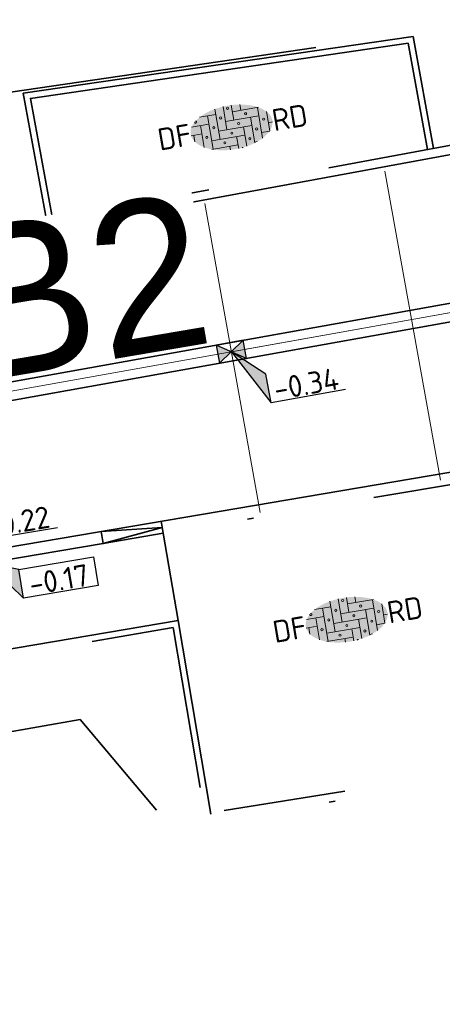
# Model space of a CAD drawing. Header units: metres. Extents: x 0 to 269924, y 0 to 933292.
# Tile 173 of 247: x 134852 to 134859, y 466620 to 466636. Entities that reach past the tile are written whole.
import ezdxf
from ezdxf import colors
from ezdxf.entities.mleader import LeaderData, LeaderLine
from ezdxf.enums import TextEntityAlignment as Align
from ezdxf.math import Vec2, Vec3

# ---------------------------------------------------------------- set-up
doc = ezdxf.new("R2018")
doc.units = ezdxf.units.M
for name, pattern in [('VH-GELEIDEBAND', [6, 2, -2, 0, -2]), ('VH-OPSLUITBAND_100X200', [16, 8, -2, 4, -2]), ('VH-OPSLUITBAND_150X250', [24, 16, -2, 4, -2]), ('XX-HIDDEN', [4, 2, -2]), ('XX-PROJECTGRENS', [18, 12, -3, 0, -3])]:
    doc.linetypes.add(name, pattern=pattern)
for name, color, linetype, lineweight in [('N-WE-GR-GRAS-A-200', 62, 'Continuous', 18), ('N-WE-KG-GRENS_PROJECT-G', 7, 'XX-PROJECTGRENS', 35), ('N-WE-RI-HWA_PUTNUMMER-T25', 7, 'Continuous', 25), ('N-WE-VH-GOOT_STRAATBAKSTEEN-G', 170, 'Continuous', 35), ('N-WE-VH-KANTOPSLUITING_GELEIDEBAND_50 200_250-G', 20, 'VH-GELEIDEBAND', 35), ('N-WE-VH-KANTOPSLUITING_OPSLUITBAND_100X200-G', 150, 'VH-OPSLUITBAND_100X200', 35), ('N-WE-VH-KANTOPSLUITING_OPSLUITBAND_150X250-G', 150, 'VH-OPSLUITBAND_150X250', 35), ('N-WE-VH-KANTOPSLUITING_VERLOOPBAND-T18', 10, 'Continuous', 18), ('N-WE-VH-KANTOPSLUITING_VOORKANTBAND-G', 50, 'Continuous', 35), ('N-WE-VH-MATERIAALGRENS-G', 7, 'XX-HIDDEN', 35), ('N-WE-VH-VERHARDING-T18', 10, 'Continuous', 18), ('N-WE-VH-VERHARDING_STRAATBAKSTEEN-S', 7, 'Continuous', 18), ('X-XX-AL-HOOGTELABEL-S', 7, 'Continuous', 25)]:
    doc.layers.add(name, color=color, linetype=linetype, lineweight=lineweight)
doc.layers.add('N-WE-RI-HWA_KOLK-S', color=150, linetype='Continuous', lineweight=25, true_color=0x007fff)
doc.layers.add('X-XX-AL-HULPLIJN-G', color=30, linetype='Continuous', lineweight=18, plot=False)
doc.styles.add('NLCS-ISO', font='NLCS-ISO.ttf')
doc.styles.add('NLCS-ISO-M200-T18', font='NLCS-ISO.ttf', dxfattribs={"height": 0.36})
doc.styles.add('NLCS-ISO-M200-T25', font='NLCS-ISO.ttf', dxfattribs={"height": 0.5})
doc.styles.get("Standard").update_dxf_attribs({"font": 'romand.shx'})

# ---------------------------------------------------------------- blocks, each defined once
blk = doc.blocks.new('*U97')
for p, q in [((2.54, -2.205), (0, 0)), ((0, 0), (2.626, -4.604)), ((2.626, -4.604), (2.54, -2.205)), ((8.825, -4.384), (2.626, -4.604))]:
    blk.add_line(p, q)
blk.add_solid([(2.54, -2.205), (0, 0), (2.626, -4.604)])
at = {"style": 'NLCS-ISO'}
blk.add_attdef('...', text='', height=1.8, rotation=2.03134, dxfattribs=at).set_placement((5.74, -4.914), align=Align.BOTTOM_CENTER)
blk = doc.blocks.new('*U98')
at = {"layer": 'X-XX-AL-HOOGTELABEL-S', "xscale": 0.2, "yscale": 0.2, "zscale": 0.2, "rotation": 357.9686646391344}
blk.add_blockref('*U97', (0, 0), dxfattribs=at).add_auto_attribs({'...': '-0.34'})
blk = doc.blocks.new('*U99')
at = {"layer": 'N-WE-GR-GRAS-A-200', "color": 0, "linetype": 'ByBlock', "lineweight": -2, "transparency": 16777216, "rotation": 10.15511431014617}
blk.add_blockref('*U98', (134855.699, 466630.622), dxfattribs=at)
blk = doc.blocks.new('*U132')
for p, q in [((2.479, -0.876), (0, 0)), ((0, 0), (2.529, -3.276)), ((2.529, -3.276), (2.479, -0.876)), ((8.731, -3.149), (2.529, -3.276))]:
    blk.add_line(p, q)
blk.add_lwpolyline([(2.479, -0.876), (8.681, -0.748), (8.731, -3.149)])
blk.add_solid([(2.479, -0.876), (0, 0), (2.529, -3.276)])
at = {"style": 'NLCS-ISO'}
blk.add_attdef('...', text='', height=1.8, rotation=1.17977, dxfattribs=at).set_placement((5.638, -3.632), align=Align.BOTTOM_CENTER)
blk = doc.blocks.new('*U96')
for p, q in [((2.392, 3.348), (0, 0)), ((2.442, 0.947), (2.392, 3.348)), ((0, 0), (2.442, 0.947)), ((8.644, 1.075), (2.442, 0.947))]:
    blk.add_line(p, q)
blk.add_solid([(2.392, 3.348), (0, 0), (2.442, 0.947)])
at = {"style": 'NLCS-ISO'}
blk.add_attdef('...', text='', height=1.8, rotation=1.17977, dxfattribs=at).set_placement((5.551, 0.592), align=Align.BOTTOM_CENTER)
blk = doc.blocks.new('*U205')
at = {"lineweight": 30, "flags": 106}
blk.add_attdef('OB', text='', height=0.36, dxfattribs=at).set_placement((0, 0.1), align=Align.BOTTOM_CENTER)
blk = doc.blocks.new('SVH-SBS_DIKFORMAAT_ELLEBOOG_KL-SO')
h = blk.add_hatch(color=254)
edge = h.paths.add_edge_path()
edge.add_ellipse((1.092, 0.124), major_axis=(3.395, 0), ratio=0.533267, start_angle=0, end_angle=360)
for p, q in [((0, 1.839), (0, -0.69)), ((0.69, 1.922), (0.69, 0)), ((1.38, 1.928), (1.38, 0.69)), ((2.07, 1.858), (2.07, 1.38)), ((-1.354, 1.38), (0, 1.38)), ((-0.69, 1.38), (-0.69, -1.38)), ((1.38, 1.38), (3.537, 1.38)), ((3.45, 1.38), (3.45, -1.178)), ((4.14, 0.921), (4.14, -0.672)), ((-2.295, 0), (-1.38, 0)), ((-2.133, 0.69), (-0.69, 0.69)), ((-1.38, 0.69), (-1.38, -1.117)), ((0, 0), (2.76, 0)), ((0.69, 0.69), (3.45, 0.69)), ((2.76, 0.69), (2.76, -1.452)), ((4.14, 0), (4.478, 0)), ((-2.07, 0), (-2.07, -0.535)), ((-0.69, -0.69), (2.07, -0.69)), ((1.38, -0.69), (1.38, -1.679)), ((2.07, 0), (2.07, -1.609)), ((3.45, -0.69), (4.124, -0.69)), ((-0.797, -1.38), (1.38, -1.38)), ((0.69, -1.38), (0.69, -1.673)), ((2.76, -1.38), (2.98, -1.38))]:
    blk.add_line(p, q)
for centre in [(1.035, 1.725), (0.345, 1.035), (2.415, 1.035), (-0.345, 0.345), (1.725, 0.345), (3.795, 0.345), (-1.035, -0.345), (1.035, -0.345), (3.105, -0.345), (0.345, -1.035), (2.415, -1.035)]:
    blk.add_circle(centre, 0.0881)
for centre, start, end in [((-1.725, 1.035), 158.91241, 101.19023), ((1.725, -1.725), 59.09113, 132.34328)]:
    blk.add_arc(centre, 0.0881, start, end)
at = {"style": 'NLCS-ISO'}
blk.add_attdef('FORMAAT', text='', height=1.8, dxfattribs=at).set_placement((-2.303, 0.124), align=Align.MIDDLE_RIGHT)
blk.add_attdef('KLEUR', text='', height=1.8, dxfattribs=at).set_placement((4.487, 0.124), align=Align.MIDDLE_LEFT)
at = {"style": 'NLCS-ISO', "flags": 1}
blk.add_attdef('FUNCTIE', text='', height=1.8, dxfattribs=at).set_placement((0.116, -3.585), align=Align.MIDDLE_CENTER)
blk = doc.blocks.new('N-SRI-KOLK_STRAAT_450X300-SO')
h = blk.add_hatch(color=256)
h.dxf.hatch_style = 1
h.paths.add_polyline_path([(0, 0), (-1.125, 0.75), (-1.125, -0.75)])
h.paths.add_polyline_path([(1.125, -0.75), (1.125, 0.75), (0, 0)])
for p, q in [((-1.125, -0.75), (1.125, 0.75)), ((1.125, -0.75), (-1.125, 0.75))]:
    blk.add_line(p, q)
at = {"flags": 128}
blk.add_lwpolyline([(-1.125, -0.75), (1.125, -0.75), (1.125, 0.75), (-1.125, 0.75)], close=True, dxfattribs=at)

msp = doc.modelspace()

# ---------------------------------------------------------------- linework, layer by layer
at = {"layer": 'N-WE-KG-GRENS_PROJECT-G', "flags": 128}
msp.add_lwpolyline([(133942.152, 466524.013), (133955.533, 466522.507), (133956.145, 466521.626), (133962.811, 466521.355), (133963.543, 466522.67), (133965.054, 466522.563), (133965.551, 466521.193), (133981.5, 466520.334), (133981.565, 466520.896), (133982.028, 466520.86), (133994.134, 466520.33), (133994.151, 466519.671), (134009.067, 466519.478), (134013.911, 466519.512), (134027.732, 466519.636), (134028.693, 466519.554), (134034.796, 466519.611), (134050.86, 466519.659), (134068.501, 466520.152), (134071.254, 466520.237), (134077.26, 466520.692), (134094.041, 466522.635), (134101.385, 466523.282), (134101.428, 466523.91), (134128.995, 466527.092), (134141.938, 466528.627), (134148.421, 466529.392), (134148.476, 466529.087), (134157.108, 466530.24), (134157.762, 466530.339), (134157.953, 466529.076), (134163.706, 466529.946), (134172.69, 466531.055), (134201.838, 466535.069), (134202.197, 466534.878), (134203.304, 466535.042), (134208.161, 466535.722), (134214.682, 466536.673), (134215.15, 466536.846), (134235.766, 466539.754), (134239.587, 466540.449), (134251.117, 466542.218), (134251.536, 466542.09), (134264.479, 466543.833), (134264.487, 466544.317), (134273.56, 466545.641), (134273.608, 466545.287), (134285.679, 466546.863), (134299.118, 466548.971), (134309.192, 466550.345), (134329.805, 466553.659), (134341.526, 466555.206), (134346.97, 466556.112), (134351.977, 466556.025), (134358.949, 466556.887), (134359.186, 466557.313), (134365.426, 466557.917), (134389.225, 466560.758), (134395.395, 466561.519), (134400.633, 466562.019), (134418.638, 466563.907), (134426.404, 466566.343), (134432.472, 466567.14), (134437.532, 466567.422), (134444.848, 466568.25), (134448.277, 466568.388), (134484.594, 466572.762), (134486.539, 466572.966), (134490.599, 466573.546), (134498.499, 466574.536), (134514.318, 466576.701), (134542.397, 466581.367), (134546.702, 466582.122), (134551.593, 466582.441), (134551.871, 466583.179), (134557.906, 466584.406), (134558.276, 466584.115), (134567.36, 466586.004), (134582.717, 466588.715), (134583.108, 466588.972), (134590.444, 466590.398), (134630.038, 466598.271), (134633.264, 466598.923), (134632.087, 466604.993), (134646.051, 466607.537), (134647.414, 466607.429), (134666.972, 466611.405), (134675.342, 466617.463), (134674.819, 466607.593), (134696.995, 466610.537), (134702.172, 466611.327), (134706.525, 466612.071), (134709.085, 466612.323), (134712.087, 466612.776), (134715, 466613.203), (134716.349, 466613.229), (134723.364, 466613.968), (134738.981, 466616.639), (134746.062, 466617.28), (134746.09, 466616.641), (134760.121, 466618.861), (134759.993, 466619.829), (134768.446, 466621.137), (134784.615, 466623.738), (134787.541, 466625.072), (134796.772, 466626.479), (134796.899, 466625.715), (134813.878, 466628.545), (134820.226, 466629.584), (134847.68, 466634.234), (134881.79, 466639.204), (134881.926, 466639.532), (134884.43, 466640.009), (134893.797, 466641.711), (134903.085, 466643.328), (134904.138, 466643.527), (134920.265, 466646.374), (134921.332, 466646.578), (134937.367, 466649.518), (134938.501, 466649.708), (134961.555, 466654.096), (134967.764, 466655.262), (134974.722, 466656.563), (134984.23, 466658.491), (134992.023, 466659.998), (134995.809, 466660.766), (135000.442, 466661.693), (135009.695, 466663.648), (135010.659, 466663.869), (135018.832, 466665.618), (135021.92, 466666.314), (135034.093, 466668.943), (135034.161, 466668.769), (135043.8, 466670.832), (135059.084, 466674.02), (135068.771, 466676.078), (135083.089, 466679.034), (135091.902, 466680.993), (135097.488, 466682.166), (135104.831, 466683.651), (135116.534, 466686.231), (135119.892, 466686.792), (135126.3, 466688.013), (135127.347, 466688.196), (135130.448, 466688.891), (135135.602, 466689.887), (135140.19, 466691.518), (135166.592, 466696.94), (135182.368, 466700.724), (135201.902, 466704.748), (135203.941, 466705.082), (135209.867, 466705.957), (135217.801, 466707.782), (135228.821, 466709.933), (135242.391, 466712.598), (135277.698, 466719.723), (135279.457, 466720.111), (135279.55, 466721.578), (135288.178, 466723.073), (135350.963, 466735.305), (135501.986, 466763.685), (135501.162, 466761.839), (135525.132, 466766.833), (135533.639, 466768.672), (135569.042, 466775.188), (135582.767, 466777.378), (135584.022, 466777.634), (135585.675, 466776.264, 0.01918), (135652.451, 466792.01), (135652.891, 466793.457), (135660.981, 466795.919), (135661.574, 466796.074), (135664.481, 466796.836), (135665.946, 466796.651), (135673.558, 466799.328), (135680.977, 466801.739), (135687.276, 466804.201), (135692.547, 466806.295), (135705.432, 466809.743), (135712.094, 466810.706), (135728.145, 466817.035), (135760.285, 466825.832), (135773.458, 466829.179), (135789.116, 466834.08), (135813.029, 466842.892), (135823.352, 466846.718), (135839.426, 466852.91), (135860.96, 466860.89), (135867.928, 466863.26), (135895.199, 466872.784), (135899.312, 466861.8), (135873.359, 466852.082), (135873.188, 466848.843), (135867.814, 466846.669), (135856.104, 466842.036), (135847.253, 466838.505), (135830.033, 466832.514), (135818.854, 466828.652), (135812.865, 466826.949), (135808.959, 466825.804), (135805.053, 466824.658), (135770.731, 466814.307), (135766.971, 466812.016), (135761.879, 466808.079), (135757.591, 466807.133), (135743.839, 466803.566), (135724.075, 466798.35), (135721.275, 466798.229), (135720.422, 466801.401), (135715.133, 466799.834), (135698.553, 466794.754), (135698.279, 466793.693), (135686.038, 466790.352), (135686.038, 466789.248), (135686.038, 466787.562), (135681.985, 466786.092), (135677.719, 466785.319), (135623.458, 466770.711), (135607.41, 466767.662), (135584.355, 466763.142), (135577.091, 466761.475), (135570.47, 466760.803), (135524.714, 466753.103), (135522.642, 466752.878), (135515.666, 466751.661), (135498.388, 466748.218), (135460.498, 466741.759), (135438.515, 466737.953), (135402.134, 466731.048), (135401.842, 466732.671), (135396.111, 466731.637), (135390.927, 466730.659), (135374.008, 466727.423), (135342.463, 466720.896), (135337.831, 466720.249), (135332.781, 466719.412), (135316.41, 466716.549), (135312.764, 466716.512), (135301.04, 466714.003), (135296.667, 466713.077), (135288.078, 466711.338), (135288.031, 466710.414), (135288.066, 466708.643), (135283.612, 466707.738), (135244.114, 466700.084), (135242.59, 466702.114), (135218.779, 466697.088), (135216.4, 466696.736), (135207.126, 466694.996), (135197.842, 466693.22), (135196.987, 466690.777), (135188.214, 466689.009), (135186.218, 466690.919), (135157.953, 466685.339), (135157.545, 466682.623), (135152.388, 466681.564), (135151.517, 466683.806), (135135.729, 466680.62), (135134.464, 466677.149), (135128.184, 466675.854), (135125.788, 466678.571), (135109.606, 466675.114), (135107.871, 466673.543), (135107.871, 466672.134), (135099.469, 466670.442), (135080.265, 466666.625), (135079.406, 466666.151), (135069.61, 466664.202), (135057.638, 466661.759), (135035.803, 466657.155), (135033.723, 466658.689), (135013.618, 466654.679), (135014.198, 466652.086), (135012.612, 466651.731), (135012.176, 466654.16), (134999.525, 466651.581), (134981.058, 466648.065), (134978.74, 466647.609), (134978.586, 466647.723), (134973.29, 466646.777), (134967.912, 466645.754), (134966.071, 466645.409), (134952.75, 466642.776), (134952.592, 466643.577), (134951.246, 466643.315), (134944.955, 466642.097), (134940.872, 466641.345), (134939.907, 466640.789), (134925.329, 466637.906), (134925.171, 466637.877), (134925.333, 466636.966), (134925.553, 466635.733), (134922.159, 466635.157), (134921.983, 466636.201), (134920.712, 466635.973), (134906.644, 466633.431), (134906.509, 466633.768), (134899.927, 466632.517), (134896.041, 466630.574), (134862.297, 466626.202), (134861.423, 466623.924), (134854.723, 466622.819), (134853.222, 466624.597), (134834.721, 466621.381), (134818.755, 466618.638), (134803.128, 466616.182), (134801.097, 466614.744), (134787.48, 466613.242), (134768.983, 466610.888), (134755.14, 466609.258), (134754.957, 466609.237), (134754.786, 466610.217), (134731.872, 466606.359), (134713.4, 466603.055), (134699.607, 466600.717), (134685.428, 466598.156), (134675.878, 466596.194), (134672.276, 466595.656), (134668.91, 466595.016), (134645.926, 466591.058), (134638.577, 466590.001), (134611.474, 466584.899), (134601.717, 466583.131), (134600.6, 466582.901), (134592.762, 466581.44), (134575.118, 466578.109), (134569.726, 466577.127), (134558.057, 466574.923), (134547.369, 466573.132), (134538.23, 466571.522), (134531.355, 466570.551), (134524.272, 466569.346), (134519.026, 466568.326), (134515.39, 466567.719), (134505.384, 466563.341), (134500.986, 466562.643), (134495.881, 466561.909), (134495.823, 466562.312), (134492.204, 466563.642), (134484.398, 466562.518), (134478.905, 466561.786), (134469.843, 466560.533), (134464.536, 466559.742), (134456.919, 466558.745), (134448.033, 466557.687), (134433.208, 466556.61), (134412.104, 466554.577), (134407.553, 466554.101), (134387.467, 466551.741), (134381.785, 466550.955), (134364.962, 466548.659), (134360.191, 466548.481), (134354.944, 466547.628), (134324.113, 466542.837), (134319.685, 466541.923), (134312.466, 466540.844), (134307.061, 466539.9), (134305.527, 466540.739), (134283.993, 466537.831), (134278.004, 466536.268), (134260.392, 466533.941), (134253.899, 466532.65), (134244.867, 466531.618), (134227.961, 466528.835), (134196.876, 466524.748), (134191.294, 466524.652), (134189.441, 466519.487), (134180.543, 466523.251), (134138.079, 466517.961), (134135.279, 466517.668), (134120.646, 466515.791), (134115.858, 466514.998), (134094.415, 466512.788), (134094.483, 466512.133), (134077.905, 466510.692), (134056.132, 466509.19), (134043.898, 466509.02), (134033.049, 466509.242), (134023.923, 466509.529), (134011.048, 466510.262), (134011.12, 466510.989), (133978.031, 466511.971), (133977.492, 466511.386), (133976.525, 466511.415), (133970.93, 466511.61), (133940.859, 466512.853), (133936.339, 466513.04), (133926.354, 466513.566), (133918.767, 466513.929), (133914.845, 466514.016), (133909.555, 466514.279), (133907.78, 466514.373), (133898.183, 466514.701), (133889.291, 466514.99), (133877.411, 466515.387), (133865.169, 466516.189), (133858.598, 466516.511), (133853.557, 466516.784), (133840.824, 466517.534), (133833.647, 466517.757), (133833.706, 466517.421), (133832.853, 466517.458), (133826.979, 466517.575), (133808.076, 466518.296), (133803.308, 466518.179), (133802.56, 466518.555), (133780.072, 466520.153), (133779.6, 466519.291), (133774.066, 466519.538), (133773.735, 466520.559), (133740.527, 466522.642), (133713.376, 466524.159), (133705.703, 466524.636), (133705.709, 466526.266), (133685.059, 466527.583), (133660.563, 466529.253), (133639.129, 466529.346), (133622.453, 466530.286), (133616.388, 466530.543), (133614.494, 466530.624), (133604.393, 466531.597), (133597.464, 466531.465), (133574.3, 466531.955), (133566.695, 466531.543), (133561.32, 466531.616), (133554.142, 466531.627), (133545.309, 466531.719), (133535.509, 466531.795), (133530.483, 466531.897), (133499.098, 466532.845), (133498.91, 466530.624), (133497.604, 466522.359), (133448.566, 466524.379), (133448.421, 466522.59), (133414.567, 466524.034), (133414.497, 466533.241), (133401.904, 466533.723), (133353.812, 466535.745), (133352.26, 466536.139), (133333.107, 466536.524), (133333.343, 466545.829), (133369.152, 466544.714), (133381.325, 466544.396), (133400.699, 466543.637), (133404.005, 466543.551), (133435.456, 466542.61), (133435.456, 466542.277), (133451.526, 466541.628), (133467.883, 466541.235), (133477.659, 466542.034), (133509.103, 466541.442), (133515.138, 466541.284), (133519.939, 466540.992), (133525.525, 466540.798), (133532.518, 466540.097), (133548.147, 466539.778), (133548.297, 466540.601), (133555.22, 466540.722), (133564.265, 466540.558), (133565.06, 466540.188), (133570.074, 466540.025), (133574.07, 466539.875), (133576.623, 466539.795), (133577.163, 466540.007), (133601.21, 466539.677), (133602.809, 466541.635), (133610.483, 466541.448), (133611.878, 466539.353), (133618.8, 466539.154), (133622.331, 466538.943), (133622.362, 466539.485), (133627.247, 466539.274), (133627.305, 466538.709), (133642.487, 466537.733), (133654.92, 466537.235), (133674.71, 466536.649), (133674.766, 466536.962), (133682.638, 466536.639), (133685.084, 466535.631), (133701.924, 466534.36), (133703.6, 466534.856), (133708.504, 466534.396), (133731.895, 466532.391), (133737.992, 466531.942), (133749.854, 466530.901), (133752.15, 466530.77), (133756.921, 466530.655), (133767.535, 466530.109), (133779.853, 466530.016), (133787.77, 466529.934), (133810.905, 466528.967), (133832.384, 466528.238), (133837.192, 466527.837), (133897.841, 466525.036)], format="xyb", close=True, dxfattribs=at)
at = {"layer": 'N-WE-VH-GOOT_STRAATBAKSTEEN-G', "flags": 128}
for points in [[(134850.728, 466629.884), (134879.517, 466635.041), (134906.55, 466639.912), (134925.457, 466643.328), (134930.132, 466644.172), (134943.194, 466646.57), (134946.879, 466647.253), (134947.138, 466647.303), (134962.795, 466650.378), (134966.331, 466651.069), (134981.683, 466653.952), (134997.799, 466657.215), (135022.313, 466662.515), (135031.869, 466664.539), (135032.887, 466664.754), (135034.431, 466665.079), (135043.698, 466667.143), (135044.006, 466667.211), (135046.095, 466667.675), (135047.538, 466667.996), (135075.01, 466673.665), (135097.501, 466678.277), (135099.352, 466678.655), (135105.806, 466679.959)], [(134850.778, 466629.588), (134879.57, 466634.746), (134906.603, 466639.617), (134925.511, 466643.032), (134930.186, 466643.877), (134943.248, 466646.275), (134946.935, 466646.958), (134947.195, 466647.008), (134962.853, 466650.083), (134966.388, 466650.774), (134981.74, 466653.658), (134997.861, 466656.921), (135022.376, 466662.222), (135031.931, 466664.245), (135032.949, 466664.46), (135034.495, 466664.786), (135043.764, 466666.85), (135044.072, 466666.918), (135046.16, 466667.382), (135047.601, 466667.703), (135075.07, 466673.371), (135097.562, 466677.983), (135099.411, 466678.361), (135105.865, 466679.665)]]:
    msp.add_lwpolyline(points, dxfattribs=at)
at = {"layer": 'N-WE-VH-KANTOPSLUITING_GELEIDEBAND_50 200_250-G'}
msp.add_line((134853.596, 466627.48), (134854.582, 466627.648), dxfattribs=at)
at = {"layer": 'N-WE-VH-KANTOPSLUITING_GELEIDEBAND_50 200_250-G', "flags": 128}
for points in [[(134860.004, 466628.568), (134854.582, 466627.648)], [(134853.596, 466627.48), (134851.698, 466627.158)]]:
    msp.add_lwpolyline(points, dxfattribs=at)
at = {"layer": 'N-WE-VH-KANTOPSLUITING_OPSLUITBAND_100X200-G'}
msp.add_lwpolyline([(134859.013, 466633.954), (134858.675, 466635.789), (134852.288, 466634.856), (134852.67, 466632.784)], dxfattribs=at)
at = {"layer": 'N-WE-VH-KANTOPSLUITING_OPSLUITBAND_100X200-G', "flags": 128}
msp.add_lwpolyline([(134829.092, 466623.372), (134829.359, 466621.795), (134854.743, 466626.103), (134855.264, 466623.03)], dxfattribs=at)
at = {"layer": 'N-WE-VH-KANTOPSLUITING_OPSLUITBAND_150X250-G', "flags": 128}
msp.add_lwpolyline([(135316.997, 466724.843), (135315.08, 466724.475), (135313.629, 466724.211), (135313.376, 466724.165), (135313.134, 466724.121), (135310.974, 466723.729), (135307.111, 466722.987), (135298.589, 466721.321), (135290.557, 466719.76), (135289.46, 466719.549), (135283.802, 466718.426), (135269.364, 466715.553), (135268.786, 466715.438), (135266.433, 466717.007), (135228.557, 466709.443), (135226.977, 466707.087), (135219.382, 466705.571), (135204.833, 466702.633), (135202.475, 466704.199), (135191.572, 466701.99), (135190.009, 466699.632), (135179.23, 466697.448), (135166.748, 466694.922), (135146.469, 466690.824), (135143.722, 466690.274), (135124.399, 466686.41), (135108.354, 466683.177), (135105.281, 466682.557), (135098.824, 466681.252), (135096.969, 466680.873), (135074.476, 466676.26), (135046.983, 466670.587), (135045.521, 466670.262), (135043.43, 466669.798), (135043.122, 466669.729), (135033.87, 466667.669), (135032.34, 466667.347), (135031.32, 466667.131), (135021.759, 466665.106), (134997.256, 466659.809), (134981.175, 466656.553), (134965.833, 466653.672), (134962.285, 466652.978), (134946.633, 466649.904), (134946.388, 466649.857), (134942.713, 466649.176), (134929.657, 466646.779), (134906.08, 466642.52), (134879.042, 466637.648), (134851.29, 466632.53)], dxfattribs=at)
at = {"layer": 'N-WE-VH-KANTOPSLUITING_VOORKANTBAND-G'}
for p, q in [((134853.563, 466627.678), (134854.565, 466627.746)), ((134854.565, 466627.746), (134853.596, 466627.48)), ((134854.582, 466627.648), (134854.548, 466627.845)), ((134853.596, 466627.48), (134853.563, 466627.678))]:
    msp.add_line(p, q, dxfattribs=at)
at = {"layer": 'N-WE-VH-KANTOPSLUITING_VOORKANTBAND-G', "flags": 128}
for points in [[(135108.384, 466683.03), (135105.311, 466682.41), (135098.854, 466681.105), (135096.999, 466680.726), (135074.506, 466676.113), (135047.014, 466670.441), (135045.553, 466670.116), (135043.462, 466669.651), (135043.155, 466669.583), (135033.902, 466667.522), (135031.351, 466666.985), (135021.79, 466664.96), (134997.287, 466659.662), (134981.204, 466656.406), (134965.861, 466653.524), (134962.314, 466652.831), (134946.661, 466649.757), (134946.416, 466649.71), (134942.74, 466649.028), (134929.684, 466646.632), (134906.106, 466642.372), (134879.069, 466637.5), (134850.335, 466632.201), (134821.787, 466627.356)], [(134858.915, 466633.936), (134858.594, 466635.676), (134852.405, 466634.772), (134852.768, 466632.803)], [(134824.133, 466622.683), (134868.715, 466630.249)]]:
    msp.add_lwpolyline(points, dxfattribs=at)
at = {"layer": 'N-WE-VH-KANTOPSLUITING_VOORKANTBAND-G'}
msp.add_lwpolyline([(134829.19, 466623.389), (134829.441, 466621.91), (134854.825, 466626.218), (134855.363, 466623.047)], dxfattribs=at)
at = {"layer": 'N-WE-VH-MATERIAALGRENS-G'}
for points in [[(134854.825, 466626.218), (134854.582, 466627.648)], [(134855.581, 466623.105), (134860.567, 466623.909)]]:
    msp.add_lwpolyline(points, dxfattribs=at)
at = {"layer": 'X-XX-AL-HULPLIJN-G'}
for points in [[(134850.762, 466629.738), (134879.544, 466634.893), (134906.576, 466639.764), (134925.484, 466643.18), (134930.159, 466644.025), (134943.221, 466646.422), (134946.907, 466647.106), (134947.167, 466647.156), (134962.824, 466650.231), (134966.36, 466650.922), (134981.712, 466653.805), (134997.83, 466657.068), (135022.345, 466662.368), (135031.9, 466664.392), (135032.918, 466664.607), (135034.463, 466664.933), (135043.731, 466666.996), (135044.039, 466667.065), (135046.128, 466667.529), (135047.57, 466667.85), (135075.04, 466673.518), (135097.532, 466678.13), (135099.382, 466678.508), (135105.836, 466679.812)], [(134943.221, 466646.422), (134930.159, 466644.025), (134926.447, 466643.354), (134925.484, 466643.18), (134906.576, 466639.764), (134879.544, 466634.893), (134855.699, 466630.622)], [(134859.013, 466633.954), (134858.675, 466635.789), (134852.288, 466634.856), (134852.67, 466632.784)], [(134858.214, 466633.583), (134859.125, 466628.518)], [(134855.262, 466633.052), (134856.172, 466627.987)]]:
    msp.add_lwpolyline(points, dxfattribs=at)

# ---------------------------------------------------------------- block references
at = {"layer": 'N-WE-GR-GRAS-A-200'}
msp.add_blockref('*U99', (0, 0), dxfattribs=at)
at = {"layer": 'N-WE-RI-HWA_KOLK-S', "xscale": 0.2000000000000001, "yscale": 0.2000000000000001, "zscale": 0.2000000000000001, "rotation": 10.15511431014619}
msp.add_blockref('N-SRI-KOLK_STRAAT_450X300-SO', (134855.699, 466630.622), dxfattribs=at)
at = {"layer": 'N-WE-VH-KANTOPSLUITING_VERLOOPBAND-T18'}
ref = msp.add_blockref('*U205', (134848.831, 466632.098), dxfattribs=dict(at, rotation=9.632540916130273))
lines = msp.add_mtext('VB2', dxfattribs={"layer": '0', "insert": (134848.814, 466632.197), "char_height": 2.5, "attachment_point": 1, "rotation": 9.6325, "bg_fill": 3, "box_fill_scale": 1, "bg_fill_color": 256, "bg_fill_transparency": 0})
ref.add_attrib('OB', '', (134848.814, 466632.197), dxfattribs={"flags": 20}).embed_mtext(lines)
at = {"layer": 'N-WE-VH-VERHARDING_STRAATBAKSTEEN-S'}
for p, xscale, yscale, zscale, rotation in [((134855.49, 466634.236), 0.2000000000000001, 0.2000000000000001, 0.2000000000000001, 9.632540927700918), ((134857.376, 466626.172), 0.2, 0.2, 0.2, 9.632540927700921)]:
    msp.add_blockref('SVH-SBS_DIKFORMAAT_ELLEBOOG_KL-SO', p, dxfattribs=dict(at, xscale=xscale, yscale=yscale, zscale=zscale, rotation=rotation)).add_auto_attribs({'FORMAAT': 'DF', 'KLEUR': 'RD'})
at = {"layer": 'X-XX-AL-HOOGTELABEL-S', "xscale": 0.2, "yscale": 0.2, "zscale": 0.2}
for name, p, rotation, values in [('*U96', (134851.171, 466627.272), 8.452767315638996, {'...': '-0.22'}), ('*U132', (134851.698, 466627.158), 8.452767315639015, {'...': '-0.17'})]:
    msp.add_blockref(name, p, dxfattribs=dict(at, rotation=rotation)).add_auto_attribs(values)

# ---------------------------------------------------------------- leaders
at = {"layer": 'N-WE-RI-HWA_PUTNUMMER-T25'}
ml = msp.add_multileader_mtext('Standard', dxfattribs=at)
ml.set_content('aanbrengen plateau 50km/u 10cm hoog', color=256, style='NLCS-ISO-M200-T25')
ml.set_leader_properties(color=256, linetype='ByLayer', lineweight=-1)
ml.build(insert=Vec2(0, 0))
ml.multileader.update_dxf_attribs({"text_left_attachment_type": 5, "text_right_attachment_type": 5, "dogleg_length": 0.5, "arrow_head_size": 0.5})
ctx = ml.context
ctx.base_point, ctx.char_height, ctx.arrow_head_size, ctx.landing_gap_size, ctx.plane_origin, ctx.plane_x_axis, ctx.plane_y_axis = Vec3(134848.57, 466638.271), 0.5, 0.5, 0.18, Vec3(134845.183, 466630.871), Vec3(0.989137, 0.146994), Vec3(-0.146994, 0.989137)
ctx.left_attachment, ctx.right_attachment = 5, 5
notes = []
notes.append((ctx, [(0, (1, 1, 0), (134848.076, 466638.197), (0.989137, 0.146994), 0.5, [(0, [(134845.183, 466630.871)], 0, [])])]))
ctx.mtext.insert, ctx.mtext.text_direction, ctx.mtext.flow_direction = Vec3(134848.653, 466638.94), Vec3(0.989137, 0.146994), 5
at = {"layer": 'N-WE-VH-VERHARDING-T18'}
ml = msp.add_multileader_mtext('Standard', dxfattribs=at)
ml.set_content('', color=256, style='NLCS-ISO-M200-T18')
ml.set_leader_properties(color=256, linetype='ByLayer', lineweight=-1)
ml.build(insert=Vec2(0, 0))
ml.multileader.update_dxf_attribs({"has_dogleg": 0, "text_left_attachment_type": 5, "text_right_attachment_type": 5, "dogleg_length": 0.36, "arrow_head_size": 0.36})
ctx = ml.context
ctx.base_point, ctx.char_height, ctx.arrow_head_size, ctx.landing_gap_size, ctx.plane_origin = Vec3(135697.392, 466805.766), 0.36, 0.36, 0.18, Vec3(135695.697, 466805.189)
ctx.left_attachment, ctx.right_attachment = 5, 5
notes.append((ctx, [(0, (0, 0, 0), (0, 0), (1, 0), 1, [])]))
ctx.mtext.insert, ctx.mtext.rotation, ctx.mtext.flow_direction = Vec3(135697.572, 466806.126), -0.147529, 5
for ctx, leaders in notes:
    for number, flags, end, landing, length, lines in leaders:
        leader = LeaderData()
        leader.index, (leader.has_last_leader_line, leader.has_dogleg_vector, leader.attachment_direction) = number, flags
        leader.last_leader_point, leader.dogleg_vector, leader.dogleg_length = Vec3(end), Vec3(landing), length
        for number, points, colour, breaks in lines:
            line = LeaderLine()
            line.index, line.vertices, line.color, line.breaks = number, Vec3.list(points), colors.encode_raw_color(colour), breaks
            leader.lines.append(line)
        ctx.leaders.append(leader)

doc.saveas('drawing.dxf')
